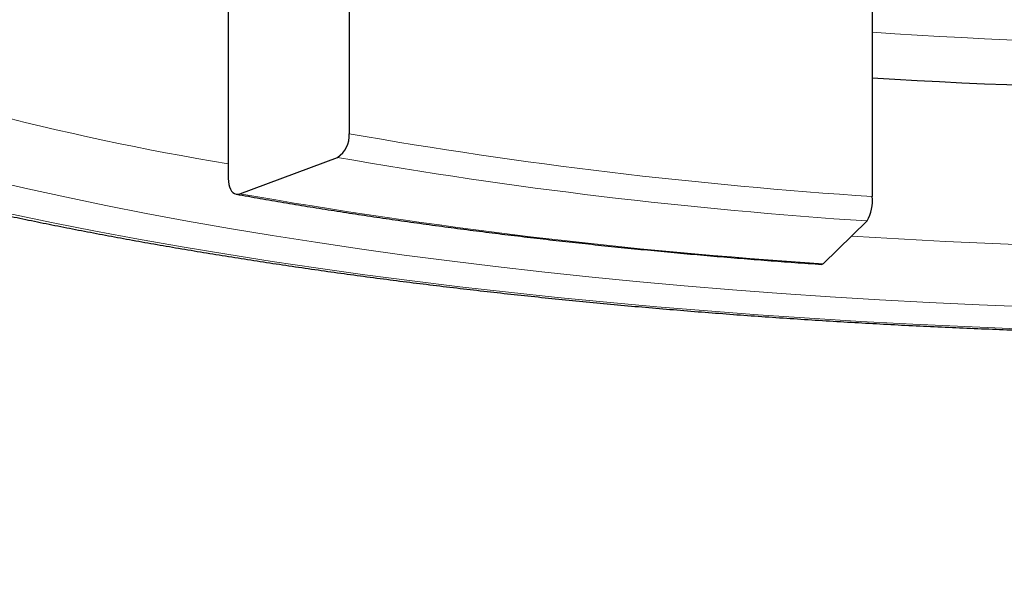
# Model space of a CAD drawing. Header units: millimetres. Extents: x 8 to 600, y 12 to 470.
# Tile 21 of 38: x 307.65 to 312.54, y 400.74 to 403.47. Entities that reach past the tile are written whole.
import ezdxf

# ---------------------------------------------------------------- set-up
doc = ezdxf.new("R2010")
doc.units = ezdxf.units.MM

msp = doc.modelspace()

# ---------------------------------------------------------------- linework, layer by layer
at = {"color": 7, "linetype": 'Continuous', "lineweight": 30}
for p, q in [((309.2844, 403.942), (309.2844, 402.9)), ((308.6843, 403.5463), (308.6843, 402.677)), ((311.8841, 403.5691), (311.8841, 402.5882)), ((308.7414, 402.6016), (309.2273, 402.7821)), ((311.8585, 402.4666), (311.6405, 402.254))]:
    msp.add_line(p, q, dxfattribs=at)
at = {"color": 8, "linetype": 'Continuous', "lineweight": 0, "flags": 128}
for points in [[(307.4997, 402.67), (307.6878, 402.6265), (307.8802, 402.5844), (308.0767, 402.5436), (308.2773, 402.5042), (308.4819, 402.4661), (308.6902, 402.4294), (308.9022, 402.3941), (309.1176, 402.3603), (309.3364, 402.328), (309.5584, 402.2971), (309.7835, 402.2678), (310.0114, 402.24), (310.2421, 402.2137), (310.4753, 402.1891), (310.711, 402.166), (310.9489, 402.1445), (311.1889, 402.1246), (311.4308, 402.1064), (311.6745, 402.0898), (311.9198, 402.0749), (312.1665, 402.0616), (312.4145, 402.0501), (312.6635, 402.0402)], [(307.6099, 402.4995), (307.8152, 402.4569), (308.0246, 402.4157), (308.2382, 402.376), (308.4557, 402.3376), (308.6771, 402.3008), (308.902, 402.2655), (309.1305, 402.2318), (309.3623, 402.1995), (309.5973, 402.1689), (309.8353, 402.1399), (310.0761, 402.1125), (310.3197, 402.0867), (310.5658, 402.0626), (310.8142, 402.0402), (311.0648, 402.0194), (311.3174, 402.0004), (311.5718, 401.9831), (311.828, 401.9675), (312.0856, 401.9537), (312.3445, 401.9416), (312.6045, 401.9312)]]:
    msp.add_lwpolyline(points, dxfattribs=at)
at = {"color": 7, "linetype": 'Continuous', "lineweight": 30, "flags": 128}
for points in [[(308.6843, 402.677), (308.685, 402.6621), (308.6871, 402.6482), (308.6905, 402.6354), (308.6952, 402.6243), (308.701, 402.6149), (308.7078, 402.6076), (308.7155, 402.6025), (308.7238, 402.5998), (308.7325, 402.5995), (308.7414, 402.6016)], [(311.6405, 402.254), (311.6365, 402.2512), (311.6336, 402.2508)]]:
    msp.add_lwpolyline(points, dxfattribs=at)
at = {"color": 8, "linetype": 'Continuous', "lineweight": 0}
for centre, radius, start, end in [((310.9918, 416.6072), 14.048, 250.21125, 260.54585), ((314.0023, 435.4947), 32.1605, 266.22357, 272.58418), ((313.45, 426.6399), 24.1026, 260.04792, 266.27514), ((313.4433, 426.8098), 24.3948, 260.04792, 266.27514), ((313.3901, 429.1045), 26.9075, 260.05133, 266.27173), ((314.0023, 438.0743), 35.7522, 266.43811, 272.4344)]:
    msp.add_arc(centre, radius, start, end, dxfattribs=at)
at = {"color": 7, "linetype": 'Continuous', "lineweight": 30}
for centre, radius, start, end in [((314.0019, 438.6047), 35.4904, 266.57902, 272.34224), ((309.1575, 402.8888), 0.1274, 303.1932, 5.0515), ((311.6633, 402.5713), 0.2215, 331.7985, 4.3835)]:
    msp.add_arc(centre, radius, start, end, dxfattribs=at)
at = {"color": 8, "linetype": 'Continuous', "lineweight": 0}
msp.add_open_spline([(314, 368.2038), (313.1594, 368.2207), (311.4783, 368.2546), (308.9806, 368.5296), (306.5359, 368.9805), (304.4242, 369.5422), (302.6656, 370.1992), (301.268, 370.9196), (299.9892, 371.7765), (298.8368, 372.7615), (297.8133, 373.8607), (296.7719, 375.264), (295.779, 377.015), (294.8966, 379.1395), (294.2178, 381.3887), (293.7119, 383.733), (293.3473, 386.1511), (293.1074, 388.6193), (292.9722, 391.1228), (292.9393, 393.6391), (293.0007, 396.1608), (293.1655, 398.6683), (293.4365, 401.1496), (293.833, 403.5831), (294.3689, 405.9494), (295.0708, 408.2269), (295.9618, 410.386), (297.0595, 412.4054), (298.4023, 414.2349), (299.5221, 415.4512), (300.2282, 416.0104), (300.3363, 416.096)], degree=3, knots=[0, 0, 0, 0, 0.038198, 0.076394, 0.114591, 0.152778, 0.178249, 0.203703, 0.229162, 0.254618, 0.280093, 0.305557, 0.34375, 0.381948, 0.420127, 0.458333, 0.496546, 0.534832, 0.572957, 0.611238, 0.649269, 0.68752, 0.725749, 0.763899, 0.802143, 0.840342, 0.878542, 0.916721, 0.954917, 0.993097, 1, 1, 1, 1], dxfattribs=at)
at = {"color": 7, "linetype": 'Continuous', "lineweight": 30}
for points, knots in [([(303.75, 404.6997), (303.7502, 404.6859), (303.7506, 404.6579), (303.7538, 404.6156), (303.759, 404.5728), (303.7663, 404.53), (303.7757, 404.4873), (303.7873, 404.4447), (303.8009, 404.4022), (303.8168, 404.3597), (303.8348, 404.3173), (303.8549, 404.2749), (303.8773, 404.2326), (303.9019, 404.1904), (303.9288, 404.1483), (303.9579, 404.1063), (303.9892, 404.0644), (304.0228, 404.0228), (304.0586, 403.9813), (304.0967, 403.94), (304.1369, 403.8991), (304.1793, 403.8584), (304.2239, 403.818), (304.2705, 403.778), (304.3192, 403.7383), (304.3699, 403.6989), (304.4227, 403.6599), (304.4774, 403.6213), (304.5341, 403.5831), (304.5927, 403.5453), (304.6532, 403.5079), (304.7156, 403.4708), (304.7798, 403.4342), (304.8459, 403.3979), (304.9138, 403.362), (304.9836, 403.3264), (305.0551, 403.2913), (305.1284, 403.2565), (305.2034, 403.2221), (305.2802, 403.1881), (305.3587, 403.1545), (305.439, 403.1212), (305.5209, 403.0883), (305.6046, 403.0558), (305.6899, 403.0237), (305.7769, 402.992), (305.8655, 402.9606), (305.9557, 402.9296), (306.0476, 402.899), (306.141, 402.8688), (306.2361, 402.839), (306.3326, 402.8096), (306.4307, 402.7806), (306.5304, 402.752), (306.6315, 402.7238), (306.7341, 402.696), (306.8382, 402.6687), (306.9438, 402.6417), (307.0507, 402.6152), (307.1591, 402.5891), (307.2688, 402.5634), (307.3799, 402.5381), (307.4924, 402.5133), (307.6061, 402.4889), (307.7212, 402.465), (307.8375, 402.4415), (307.9551, 402.4185), (308.0739, 402.3959), (308.194, 402.3738), (308.3152, 402.3521), (308.4375, 402.3309), (308.561, 402.3102), (308.6856, 402.29), (308.8113, 402.2702), (308.938, 402.2509), (309.0658, 402.2321), (309.1946, 402.2138), (309.3243, 402.1959), (309.455, 402.1786), (309.5867, 402.1618), (309.7192, 402.1454), (309.8526, 402.1296), (309.9869, 402.1142), (310.122, 402.0994), (310.2579, 402.0851), (310.3945, 402.0713), (310.5319, 402.058), (310.67, 402.0452), (310.8087, 402.033), (310.9482, 402.0213), (311.0882, 402.0101), (311.2289, 401.9994), (311.3701, 401.9893), (311.5119, 401.9797), (311.6541, 401.9706), (311.7969, 401.9621), (311.9401, 401.9541), (312.0837, 401.9466), (312.2277, 401.9397), (312.3721, 401.9333), (312.5168, 401.9275), (312.6618, 401.9222), (312.8071, 401.9174), (312.9526, 401.9132), (313.0984, 401.9096), (313.2443, 401.9064), (313.3904, 401.9039), (313.5366, 401.9019), (313.6829, 401.9004), (313.8293, 401.8995), (313.9757, 401.8991), (314.1221, 401.8993), (314.2685, 401.9), (314.4149, 401.9013), (314.5611, 401.9032), (314.7073, 401.9055), (314.8532, 401.9085), (314.9991, 401.9119), (315.1447, 401.916), (315.29, 401.9205), (315.4351, 401.9256), (315.5799, 401.9313), (315.7244, 401.9375), (315.8686, 401.9442), (316.0123, 401.9515), (316.1557, 401.9593), (316.2985, 401.9677), (316.441, 401.9766), (316.5829, 401.986), (316.7243, 401.996), (316.8651, 402.0065), (317.0054, 402.0175), (317.145, 402.029), (317.284, 402.0411), (317.4223, 402.0537), (317.5599, 402.0668), (317.6968, 402.0804), (317.8329, 402.0946), (317.9682, 402.1092), (318.1027, 402.1244), (318.2364, 402.1401), (318.3692, 402.1562), (318.5012, 402.1729), (318.6322, 402.1901), (318.7622, 402.2078), (318.8913, 402.2259), (319.0194, 402.2446), (319.1464, 402.2637), (319.2725, 402.2833), (319.3974, 402.3034), (319.5212, 402.3239), (319.6439, 402.345), (319.7655, 402.3665), (319.8859, 402.3884), (320.005, 402.4108), (320.123, 402.4337), (320.2397, 402.457), (320.3552, 402.4808), (320.4693, 402.505), (320.5822, 402.5297), (320.6937, 402.5548), (320.8039, 402.5803), (320.9126, 402.6063), (321.02, 402.6326), (321.126, 402.6594), (321.2305, 402.6867), (321.3336, 402.7143), (321.4351, 402.7423), (321.5352, 402.7708), (321.6338, 402.7996), (321.7308, 402.8289), (321.8263, 402.8585), (321.9202, 402.8885), (322.0125, 402.919), (322.1033, 402.9498), (322.1924, 402.981), (322.2798, 403.0125), (322.3656, 403.0445), (322.4497, 403.0768), (322.5322, 403.1095), (322.613, 403.1426), (322.692, 403.1761), (322.7693, 403.2099), (322.8449, 403.2441), (322.9187, 403.2787), (322.9907, 403.3137), (323.061, 403.349), (323.1295, 403.3847), (323.1961, 403.4208), (323.261, 403.4573), (323.3239, 403.4941), (323.3851, 403.5314), (323.4443, 403.569), (323.5017, 403.6071), (323.5572, 403.6455), (323.6107, 403.6844), (323.6623, 403.7236), (323.7118, 403.7633), (323.7594, 403.8034), (323.8049, 403.8438), (323.8484, 403.8847), (323.8897, 403.9259), (323.9289, 403.9674), (323.9659, 404.0093), (324.0007, 404.0516), (324.0332, 404.094), (324.0635, 404.1367), (324.0915, 404.1796), (324.1171, 404.2227), (324.1405, 404.2659), (324.1616, 404.3092), (324.1803, 404.3525), (324.1968, 404.3958), (324.2111, 404.4392), (324.2231, 404.4825), (324.2329, 404.5258), (324.2405, 404.569), (324.2459, 404.6121), (324.249, 404.6553), (324.2503, 404.6849), (324.25, 404.7001), (324.2499, 404.7009)], [0, 0, 0, 0, 0.003936, 0.008041, 0.012151, 0.016273, 0.020414, 0.02458, 0.028776, 0.033007, 0.037277, 0.041589, 0.045946, 0.050347, 0.054793, 0.059283, 0.063813, 0.06838, 0.072981, 0.077612, 0.082267, 0.086942, 0.091633, 0.096336, 0.101049, 0.105767, 0.110488, 0.115211, 0.119933, 0.124653, 0.12937, 0.134083, 0.138793, 0.143498, 0.148198, 0.152894, 0.157586, 0.162272, 0.166955, 0.171632, 0.176306, 0.180975, 0.185641, 0.190303, 0.194961, 0.199615, 0.204267, 0.208915, 0.21356, 0.218203, 0.222843, 0.22748, 0.232115, 0.236748, 0.241378, 0.246007, 0.250634, 0.255258, 0.259881, 0.264503, 0.269123, 0.273741, 0.278358, 0.282974, 0.287588, 0.292201, 0.296814, 0.301425, 0.306035, 0.310644, 0.315252, 0.319859, 0.324465, 0.329071, 0.333676, 0.33828, 0.342884, 0.347487, 0.352089, 0.35669, 0.361292, 0.365892, 0.370492, 0.375092, 0.379691, 0.38429, 0.388888, 0.393486, 0.398084, 0.402681, 0.407278, 0.411875, 0.416472, 0.421068, 0.425664, 0.430259, 0.434855, 0.43945, 0.444045, 0.44864, 0.453235, 0.45783, 0.462424, 0.467019, 0.471613, 0.476207, 0.480801, 0.485396, 0.48999, 0.494584, 0.499178, 0.503772, 0.508366, 0.51296, 0.517554, 0.522148, 0.526742, 0.531336, 0.535931, 0.540525, 0.545119, 0.549714, 0.554309, 0.558904, 0.563499, 0.568094, 0.572689, 0.577285, 0.581881, 0.586477, 0.591073, 0.595669, 0.600266, 0.604863, 0.609461, 0.614059, 0.618657, 0.623255, 0.627854, 0.632454, 0.637053, 0.641654, 0.646254, 0.650856, 0.655458, 0.66006, 0.664663, 0.669267, 0.673871, 0.678476, 0.683082, 0.687689, 0.692296, 0.696904, 0.701514, 0.706124, 0.710735, 0.715348, 0.719961, 0.724576, 0.729192, 0.733809, 0.738427, 0.743048, 0.747669, 0.752293, 0.756918, 0.761544, 0.766173, 0.770804, 0.775437, 0.780072, 0.78471, 0.78935, 0.793993, 0.798638, 0.803287, 0.807938, 0.812593, 0.817252, 0.821914, 0.826579, 0.831249, 0.835923, 0.840601, 0.845284, 0.849971, 0.854662, 0.859359, 0.86406, 0.868766, 0.873477, 0.878191, 0.88291, 0.887632, 0.892356, 0.897082, 0.901808, 0.906531, 0.91125, 0.915961, 0.920661, 0.925346, 0.930013, 0.934656, 0.939272, 0.943854, 0.9484, 0.952905, 0.957366, 0.961782, 0.966151, 0.970475, 0.974756, 0.978995, 0.983198, 0.987369, 0.991513, 0.995638, 0.99975, 1, 1, 1, 1]), ([(308.7237, 402.5998), (308.7439, 402.5962), (308.8025, 402.5857), (308.9004, 402.5686), (309.0178, 402.5488), (309.1364, 402.5295), (309.256, 402.5106), (309.3768, 402.4922), (309.4985, 402.4743), (309.6213, 402.4568), (309.7451, 402.4399), (309.8698, 402.4234), (309.9955, 402.4074), (310.1221, 402.392), (310.2495, 402.377), (310.3778, 402.3625), (310.5069, 402.3486), (310.6368, 402.3351), (310.7675, 402.3222), (310.8989, 402.3097), (311.031, 402.2978), (311.1638, 402.2864), (311.2972, 402.2756), (311.4312, 402.2652), (311.5434, 402.257), (311.611, 402.2524), (311.6336, 402.2508)], [0, 0, 0, 0, 0.02285, 0.0663116, 0.1097692, 0.1532223, 0.1966712, 0.2401159, 0.2835569, 0.3269942, 0.3704281, 0.4138587, 0.4572863, 0.5007109, 0.5441327, 0.5875519, 0.6309687, 0.6743831, 0.7177953, 0.7612054, 0.8046135, 0.8480198, 0.8914244, 0.9348273, 0.9782287, 1, 1, 1, 1])]:
    msp.add_open_spline(points, degree=3, knots=knots, dxfattribs=at)

doc.saveas('drawing.dxf')
